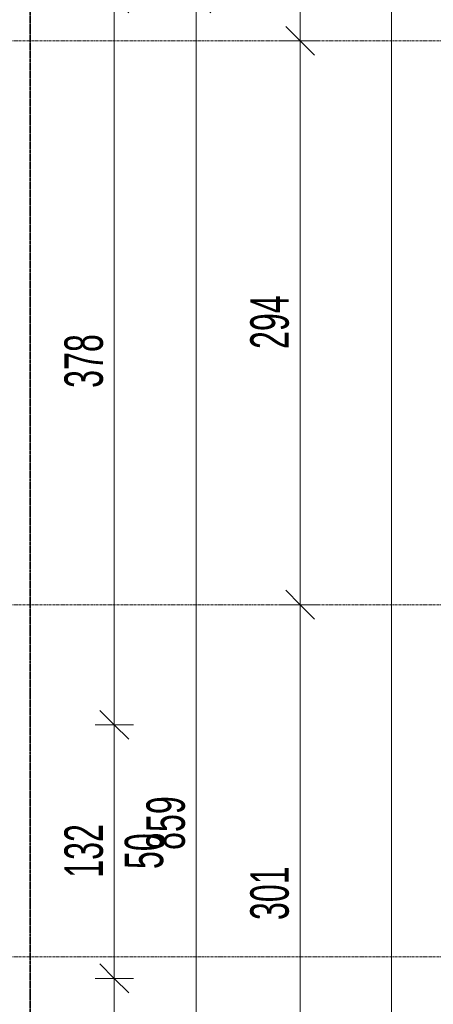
# Model space of a CAD drawing. Header units: millimetres. Extents: x -56641 to 6003, y -24465 to 16563.
# Tile 77 of 79: x -2298 to -146, y -2639 to 2486. Entities that reach past the tile are written whole.
import ezdxf

# ---------------------------------------------------------------- set-up
doc = ezdxf.new("R2010")
doc.units = ezdxf.units.MM
doc.linetypes.add('__FK_przerywana', pattern=[3.2004, 1.6002, -1.6002])
doc.linetypes.add('Linia siatki', pattern=[22.225, 12.7, -3.175, 3.175, -3.175])
for name, color, linetype, lineweight in [('A-ANNO-DIMS', 7, 'Continuous', 5), ('A-ANNO-DIMS-100', 7, 'Continuous', 5), ('S-GRID', 7, 'Continuous', 5)]:
    doc.layers.add(name, color=color, linetype=linetype, lineweight=lineweight)
doc.layers.add('A-DETL', color=7, linetype='Continuous', lineweight=5, true_color=0x00a600)
doc.styles.add('Arial_5', font='arial.ttf', dxfattribs={"width": 0.6, "height": 200})
doc.dimstyles.new('standard_wielkość_otworów', dxfattribs={"dimscale": 304.8, "dimtxt": 204.05188, "dimasz": 0.492126, "dimexe": 0.328084, "dimexo": 0.0625, "dimgap": 0, "dimtad": 1, "dimdec": 0, "dimlfac": 0.1, "dimzin": 0, "dimdsep": 46, "dimtxsty": 'Arial_5', "dimblk1": 'OBLIQUE', "dimblk2": 'OBLIQUE', "dimsah": 1, "dimcen": 0.09, "dimazin": 0, "dimtfac": 1, "dimtdec": 4, "dimtix": 1, "dimtmove": 0, "dimatfit": 3, "dimfxl": 0.328084, "dimfxlon": 1, "dimtvp": 1, "dimtolj": 1, "dimtzin": 0, "dimarcsym": 2})

# ---------------------------------------------------------------- blocks, each defined once
blk = doc.blocks.new('DIMBLOCK158-RZUT PIWNICY')
at = {"layer": 'A-ANNO-DIMS-100', "color": 250, "true_color": 0x303030, "transparency": 16777216}
for p, q in [((-1379.5, 2595.6), (-1454.5, 2670.6)), ((-1379.5, 2595.6), (-1479.5, 2595.6)), ((-1379.5, -5994.4), (-1379.5, 2595.6)), ((-1379.5, 2595.6), (-1304.5, 2520.6)), ((-1379.5, 2595.6), (-1279.5, 2595.6)), ((-1379.5, -5994.4), (-1454.5, -5919.4)), ((-1379.5, -5994.4), (-1479.5, -5994.4)), ((-1379.5, -5994.4), (-1304.5, -6069.4)), ((-1379.5, -5994.4), (-1279.5, -5994.4))]:
    blk.add_line(p, q, dxfattribs=at)
at = {"layer": 'A-ANNO-DIMS-100', "color": 0, "transparency": 16777216, "insert": (-1639.1, -1836), "char_height": 200, "width": 327.739, "attachment_point": 1, "rotation": 90, "line_spacing_factor": 0.941778, "style": 'Arial_5'}
blk.add_mtext('859', dxfattribs=at)
blk = doc.blocks.new('_Oblique')
at = {"color": 0, "linetype": 'ByBlock', "lineweight": -2}
blk.add_line((-0.5, -0.5), (0.5, 0.5), dxfattribs=at)
blk = doc.blocks.new('DIMBLOCK161-RZUT PIWNICY')
at = {"layer": 'A-ANNO-DIMS-100', "color": 250, "true_color": 0x303030, "transparency": 16777216}
for p, q in [((-839, 6665.6), (-914, 6740.6)), ((-839, 6665.6), (-939, 6665.6)), ((-839, 6665.6), (-839, 2375.6)), ((-839, 6665.6), (-764, 6590.6)), ((-839, 6665.6), (-739, 6665.6)), ((-839, 2375.6), (-914, 2450.6)), ((-839, 2375.6), (-939, 2375.6)), ((-839, 2375.6), (-764, 2300.6)), ((-839, 2375.6), (-739, 2375.6))]:
    blk.add_line(p, q, dxfattribs=at)
at = {"layer": 'A-ANNO-DIMS-100', "color": 0, "transparency": 16777216, "insert": (-1098.7, 4384), "char_height": 200, "width": 327.739, "attachment_point": 1, "rotation": 90, "line_spacing_factor": 0.941778, "style": 'Arial_5'}
blk.add_mtext('429', dxfattribs=at)
blk = doc.blocks.new('DIMBLOCK162-RZUT PIWNICY')
at = {"layer": 'A-ANNO-DIMS-100', "color": 250, "true_color": 0x303030, "transparency": 16777216}
for p, q in [((-839, 2375.6), (-914, 2450.6)), ((-839, 2375.6), (-939, 2375.6)), ((-839, 2375.6), (-839, -559.4)), ((-839, 2375.6), (-764, 2300.6)), ((-839, 2375.6), (-739, 2375.6)), ((-839, -559.4), (-914, -484.4)), ((-839, -559.4), (-939, -559.4)), ((-839, -559.4), (-764, -634.4)), ((-839, -559.4), (-739, -559.4))]:
    blk.add_line(p, q, dxfattribs=at)
at = {"layer": 'A-ANNO-DIMS-100', "color": 0, "transparency": 16777216, "insert": (-1098.7, 771.5), "char_height": 200, "width": 327.739, "attachment_point": 1, "rotation": 90, "line_spacing_factor": 0.941778, "style": 'Arial_5'}
blk.add_mtext('294', dxfattribs=at)
blk = doc.blocks.new('DIMBLOCK163-RZUT PIWNICY')
at = {"layer": 'A-ANNO-DIMS-100', "color": 250, "true_color": 0x303030, "transparency": 16777216}
for p, q in [((-839, -559.4), (-914, -484.4)), ((-839, -559.4), (-939, -559.4)), ((-839, -559.4), (-839, -3569.4)), ((-839, -559.4), (-764, -634.4)), ((-839, -559.4), (-739, -559.4)), ((-839, -3569.4), (-914, -3494.4)), ((-839, -3569.4), (-939, -3569.4)), ((-839, -3569.4), (-764, -3644.4)), ((-839, -3569.4), (-739, -3569.4))]:
    blk.add_line(p, q, dxfattribs=at)
at = {"layer": 'A-ANNO-DIMS-100', "color": 0, "transparency": 16777216, "insert": (-1098.7, -2201), "char_height": 200, "width": 327.739, "attachment_point": 1, "rotation": 90, "line_spacing_factor": 0.941778, "style": 'Arial_5'}
blk.add_mtext('301', dxfattribs=at)
blk = doc.blocks.new('DIMBLOCK171-RZUT PIWNICY')
at = {"layer": 'A-ANNO-DIMS-100', "color": 250, "true_color": 0x303030, "transparency": 16777216}
for p, q in [((-364, 6885.6), (-439, 6960.6)), ((-364, 6885.6), (-464, 6885.6)), ((-364, -16914.4), (-364, 6885.6)), ((-364, 6885.6), (-289, 6810.6)), ((-364, 6885.6), (-264, 6885.6)), ((-364, -16914.4), (-439, -16839.4)), ((-364, -16914.4), (-464, -16914.4)), ((-364, -16914.4), (-289, -16989.4)), ((-364, -16914.4), (-264, -16914.4))]:
    blk.add_line(p, q, dxfattribs=at)
at = {"layer": 'A-ANNO-DIMS-100', "color": 0, "transparency": 16777216, "insert": (-623.7, -5196.5), "char_height": 200, "width": 436.985, "attachment_point": 1, "rotation": 90, "line_spacing_factor": 0.941778, "style": 'Arial_5'}
blk.add_mtext('2380', dxfattribs=at)
blk = doc.blocks.new('DIMBLOCK246-RZUT PIWNICY')
at = {"layer": 'A-ANNO-DIMS-100', "color": 250, "true_color": 0x303030, "transparency": 16777216}
for p, q in [((-1806, -2504.4), (-1881, -2429.4)), ((-1806, -2504.4), (-1906, -2504.4)), ((-1806, -3724.4), (-1806, -2504.4)), ((-1806, -2504.4), (-1731, -2579.4)), ((-1806, -2504.4), (-1706, -2504.4)), ((-1806, -3724.4), (-1881, -3649.4)), ((-1806, -3724.4), (-1906, -3724.4)), ((-1806, -3724.4), (-1731, -3799.4)), ((-1806, -3724.4), (-1706, -3724.4))]:
    blk.add_line(p, q, dxfattribs=at)
at = {"layer": 'A-ANNO-DIMS-100', "color": 0, "transparency": 16777216, "insert": (-2065.7, -3251), "char_height": 200, "width": 327.739, "attachment_point": 1, "rotation": 90, "line_spacing_factor": 0.941778, "style": 'Arial_5'}
blk.add_mtext('122', dxfattribs=at)
blk = doc.blocks.new('DIMBLOCK247-RZUT PIWNICY')
at = {"layer": 'A-ANNO-DIMS-100', "color": 250, "true_color": 0x303030, "transparency": 16777216}
for p, q in [((-1806, -1184.4), (-1881, -1109.4)), ((-1806, -1184.4), (-1906, -1184.4)), ((-1806, -2504.4), (-1806, -1184.4)), ((-1806, -1184.4), (-1731, -1259.4)), ((-1806, -1184.4), (-1706, -1184.4)), ((-1806, -2504.4), (-1881, -2429.4)), ((-1806, -2504.4), (-1906, -2504.4)), ((-1806, -2504.4), (-1731, -2579.4)), ((-1806, -2504.4), (-1706, -2504.4))]:
    blk.add_line(p, q, dxfattribs=at)
at = {"layer": 'A-ANNO-DIMS-100', "color": 0, "transparency": 16777216, "char_height": 200, "attachment_point": 1, "rotation": 90, "line_spacing_factor": 0.941778, "style": 'Arial_5'}
for s, insert, width in [('132', (-2065.7, -1981), 327.739), ('50', (-1751.8, -1935.4), 218.492)]:
    blk.add_mtext(s, dxfattribs=dict(at, insert=insert, width=width))
blk = doc.blocks.new('DIMBLOCK248-RZUT PIWNICY')
at = {"layer": 'A-ANNO-DIMS-100', "color": 250, "true_color": 0x303030, "transparency": 16777216}
for p, q in [((-1806, 2595.6), (-1881, 2670.6)), ((-1806, 2595.6), (-1906, 2595.6)), ((-1806, -1184.4), (-1806, 2595.6)), ((-1806, 2595.6), (-1731, 2520.6)), ((-1806, 2595.6), (-1706, 2595.6)), ((-1806, -1184.4), (-1881, -1109.4)), ((-1806, -1184.4), (-1906, -1184.4)), ((-1806, -1184.4), (-1731, -1259.4)), ((-1806, -1184.4), (-1706, -1184.4))]:
    blk.add_line(p, q, dxfattribs=at)
at = {"layer": 'A-ANNO-DIMS-100', "color": 0, "transparency": 16777216, "insert": (-2065.7, 569), "char_height": 200, "width": 327.739, "attachment_point": 1, "rotation": 90, "line_spacing_factor": 0.941778, "style": 'Arial_5'}
blk.add_mtext('378', dxfattribs=at)

msp = doc.modelspace()

# ---------------------------------------------------------------- linework, layer by layer
at = {"layer": 'A-DETL', "color": 6, "linetype": '__FK_przerywana', "lineweight": 35, "true_color": 0xff00ff}
msp.add_line((-2243.416, 2855.593), (-2243.416, -6164.407), dxfattribs=at)
at = {"layer": 'S-GRID', "linetype": 'Linia siatki'}
for p, q in [((-55866.741, 2375.593), (1287.74, 2375.593)), ((-55866.741, -559.407), (1287.74, -559.407)), ((-55866.741, -2392.407), (1287.74, -2392.407))]:
    msp.add_line(p, q, dxfattribs=at)

# ---------------------------------------------------------------- dimensions: what is measured, and where the dimension line sits
at = {"layer": 'A-ANNO-DIMS', "color": 250, "true_color": 0x303030}
for base, p1, p2, override, picture, middle in [((-364.032, 6885.593), (-464.032, -16914.407), (-464.032, 6885.593), {"dimpost": '<>', "dimfxl": 23800}, 'DIMBLOCK171-RZUT PIWNICY', (-466.215, -5014.407)), ((-839.004, 2375.593), (-939.004, 6665.593), (-739.004, 2375.593), {"dimpost": '<>', "dimfxl": 4294.659474}, 'DIMBLOCK161-RZUT PIWNICY', (-941.119, 4520.593)), ((-1806.033, 2595.593), (-1906.033, -1184.407), (-1906.033, 2595.593), {"dimpost": '<>', "dimfxl": 3780}, 'DIMBLOCK248-RZUT PIWNICY', (-1908.216, 705.593)), ((-1379.49, 2595.593), (-1479.49, -5994.407), (-1479.49, 2595.593), {"dimpost": '<>', "dimfxl": 8590}, 'DIMBLOCK158-RZUT PIWNICY', (-1481.604, -1699.407)), ((-839.004200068, -559.40745201), (-739.004200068, 2375.59254799), (-739.004200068, -559.40745201), {"dimpost": '<>', "dimfxl": 2935}, 'DIMBLOCK162-RZUT PIWNICY', (-941.118798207, 908.09254799)), ((-839.004, -3569.407), (-739.004, -559.407), (-739.004, -3569.407), {"dimpost": '<>', "dimfxl": 3010}, 'DIMBLOCK163-RZUT PIWNICY', (-941.187, -2064.407)), ((-1806.033, -2504.407), (-1906.033, -3724.407), (-1906.033, -2504.407), {"dimpost": '<>', "dimfxl": 1220}, 'DIMBLOCK246-RZUT PIWNICY', (-1906.442, -3114.407))]:
    dim = msp.add_linear_dim(base=base, p1=p1, p2=p2, angle=90, dimstyle='standard_wielkość_otworów', override=override, dxfattribs=at)
    dim.commit()
    dim.dimension.update_dxf_attribs({"geometry": picture, "text_midpoint": middle})
dim = msp.add_linear_dim(base=(-1806.033, -1184.407), p1=(-1906.033, -2504.407), p2=(-1906.033, -1184.407), angle=90, text='<>\\X50', dimstyle='standard_wielkość_otworów', override={"dimpost": '<>', "dimfxl": 1320}, dxfattribs=at)
dim.commit()
dim.dimension.update_dxf_attribs({"geometry": 'DIMBLOCK247-RZUT PIWNICY', "text_midpoint": (-1806.033, -1844.407)})

doc.saveas('drawing.dxf')
